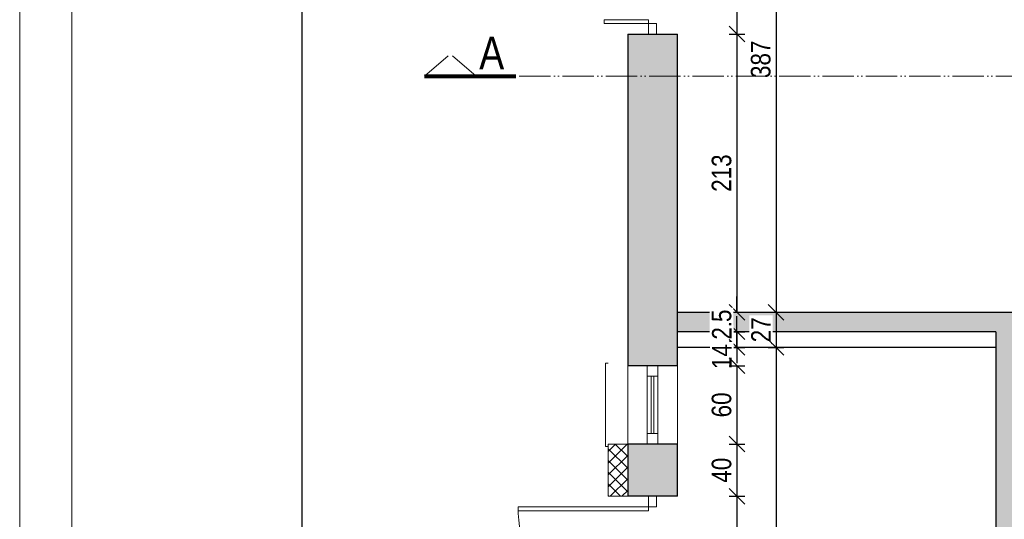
# Model space of a CAD drawing. Header units: millimetres. Extents: x 17147 to 52214, y -18116 to -4632.
# Tile 9 of 186: x 21447 to 22202, y -8645 to -8262. Entities that reach past the tile are written whole.
import ezdxf

# ---------------------------------------------------------------- set-up
doc = ezdxf.new("R2010")
doc.units = ezdxf.units.MM
doc.linetypes.add('ACAD_ISO05W100', pattern=[33, 24, -3, 0, -3, 0, -3])
doc.layers.get('Defpoints').update_dxf_attribs({"color": 6})
for name, color, linetype, lineweight in [('A-DRZ', 154, 'Continuous', 0), ('A-opis', 130, 'Continuous', 9), ('A-wymiar', 177, 'Continuous', 0), ('A_DRZWI-OKNA', 4, 'Continuous', 13), ('A_SCIANA_ISTN', 253, 'Continuous', 25)]:
    doc.layers.add(name, color=color, linetype=linetype, lineweight=lineweight)
for name, color, linetype, lineweight, true_color in [('A-izolacja', 7, 'Continuous', 9, 0x4775ff), ('A_CIENKA_WARSTWY', 7, 'Continuous', 15, 0x3a3a92), ('r-ramka', 7, 'Continuous', 0, 0x727169), ('S_KRESKOWANIE_SC_ISTN', 7, 'Continuous', 0, 0x878787)]:
    doc.layers.add(name, color=color, linetype=linetype, lineweight=lineweight, true_color=true_color)
doc.styles.get("Standard").update_dxf_attribs({"font": 'ARIALN.TTF'})
doc.styles.add('wymiary', font='ARIALN.TTF')
doc.dimstyles.new('anka', dxfattribs={"dimtxt": 15, "dimasz": 12, "dimexe": 6, "dimexo": 0.0625, "dimgap": 4, "dimtad": 1, "dimdec": 0, "dimzin": 0, "dimdsep": 46, "dimtxsty": 'wymiary', "dimblk": 'OBLIQUE', "dimcen": 0.09, "dimclrt": 7, "dimadec": 0, "dimazin": 0, "dimtfac": 1, "dimtdec": 0, "dimtix": 1, "dimtofl": 0, "dimtmove": 0, "dimatfit": 3, "dimldrblk": 'OBLIQUE', "dimfxl": 6, "dimfxlon": 1, "dimtfill": 1, "dimtolj": 1, "dimtzin": 0, "dimarcsym": 0})

# ---------------------------------------------------------------- blocks, each defined once
blk = doc.blocks.new('_OBLIQUE')
at = {"color": 0, "linetype": 'ByBlock'}
blk.add_line((-0.5, -0.5), (0.5, 0.5), dxfattribs=at)
blk = doc.blocks.new('*D781')
at = {"layer": 'A-wymiar', "color": 0, "lineweight": -2, "transparency": 16777216}
for p, q in [((21990.67, -8123.18), (22002.67, -8123.18)), ((21996.67, -8123.18), (21996.67, -8273.18)), ((21990.67, -8273.18), (22002.67, -8273.18))]:
    blk.add_line(p, q, dxfattribs=at)
at = {"layer": 'Defpoints', "color": 0, "transparency": 16777216}
for p in [(21951.08, -8123.18), (21951.08, -8273.18), (21996.67, -8273.18)]:
    blk.add_point(p, dxfattribs=at)
at = {"layer": 'A-wymiar', "color": 0, "lineweight": -2, "transparency": 16777216, "xscale": 12, "yscale": 12, "zscale": 12}
for p, rotation in [((21996.67, -8123.18), 90), ((21996.67, -8273.18), 270)]:
    blk.add_blockref('_OBLIQUE', p, dxfattribs=dict(at, rotation=rotation))
at = {"layer": 'A-wymiar', "color": 7, "transparency": 16777216, "insert": (21985.01, -8198.18), "char_height": 15, "attachment_point": 5, "rotation": 90, "style": 'wymiary', "bg_fill": 3, "box_fill_scale": 1.1, "bg_fill_color": 256, "bg_fill_true_color": 13158600, "bg_fill_transparency": 0}
blk.add_mtext('\\A1;150', dxfattribs=at)
blk = doc.blocks.new('*D782')
at = {"layer": 'A-wymiar', "color": 0, "lineweight": -2, "transparency": 16777216}
for p, q in [((21990.67, -8273.18), (22002.67, -8273.18)), ((21996.67, -8273.18), (21996.67, -8486.18)), ((21990.67, -8486.18), (22002.67, -8486.18))]:
    blk.add_line(p, q, dxfattribs=at)
at = {"layer": 'Defpoints', "color": 0, "transparency": 16777216}
for p in [(21951.08, -8273.18), (21951.08, -8486.18), (21996.67, -8486.18)]:
    blk.add_point(p, dxfattribs=at)
at = {"layer": 'A-wymiar', "color": 0, "lineweight": -2, "transparency": 16777216, "xscale": 12, "yscale": 12, "zscale": 12}
for p, rotation in [((21996.67, -8273.18), 90), ((21996.67, -8486.18), 270)]:
    blk.add_blockref('_OBLIQUE', p, dxfattribs=dict(at, rotation=rotation))
at = {"layer": 'A-wymiar', "color": 7, "transparency": 16777216, "insert": (21985.01, -8379.68), "char_height": 15, "attachment_point": 5, "rotation": 90, "style": 'wymiary', "bg_fill": 3, "box_fill_scale": 1.1, "bg_fill_color": 256, "bg_fill_true_color": 13158600, "bg_fill_transparency": 0}
blk.add_mtext('\\A1;213', dxfattribs=at)
blk = doc.blocks.new('*D783')
at = {"layer": 'A-wymiar', "color": 0, "lineweight": -2, "transparency": 16777216}
for p, q in [((21996.67, -8486.18), (21996.67, -8474.18)), ((21990.67, -8486.18), (22002.67, -8486.18)), ((21990.67, -8501.18), (22002.67, -8501.18)), ((21996.67, -8501.18), (21996.67, -8513.18))]:
    blk.add_line(p, q, dxfattribs=at)
at = {"layer": 'Defpoints', "color": 0, "transparency": 16777216}
for p in [(21951.08, -8486.18), (21951.08, -8501.18)]:
    blk.add_point(p, dxfattribs=at)
at = {"layer": 'A-wymiar', "color": 0, "lineweight": -2, "transparency": 16777216, "xscale": 12, "yscale": 12, "zscale": 12}
for p, rotation in [((21996.67, -8486.18), 270), ((21996.67, -8501.18), 90)]:
    blk.add_blockref('_OBLIQUE', p, dxfattribs=dict(at, rotation=rotation))
at = {"layer": 'A-wymiar', "color": 7, "transparency": 16777216, "insert": (21985.01, -8493.68), "char_height": 15, "attachment_point": 5, "rotation": 90, "style": 'wymiary', "bg_fill": 3, "box_fill_scale": 1.1, "bg_fill_color": 256, "bg_fill_true_color": 13158600, "bg_fill_transparency": 0}
blk.add_mtext('\\A1;15', dxfattribs=at)
at = {"layer": 'Defpoints', "color": 0, "transparency": 16777216}
blk.add_point((21996.67, -8501.18), dxfattribs=at)
blk = doc.blocks.new('*D784')
at = {"layer": 'A-wymiar', "color": 0, "lineweight": -2, "transparency": 16777216}
for p, q in [((21996.67, -8501.18), (21996.67, -8489.18)), ((21990.67, -8501.18), (22002.67, -8501.18)), ((21990.67, -8513.18), (22002.67, -8513.18)), ((21996.67, -8513.18), (21996.67, -8525.18))]:
    blk.add_line(p, q, dxfattribs=at)
at = {"layer": 'Defpoints', "color": 0, "transparency": 16777216}
for p in [(21951.08, -8501.18), (21951.08, -8513.18)]:
    blk.add_point(p, dxfattribs=at)
at = {"layer": 'A-wymiar', "color": 0, "lineweight": -2, "transparency": 16777216, "xscale": 12, "yscale": 12, "zscale": 12}
for p, rotation in [((21996.67, -8501.18), 270), ((21996.67, -8513.18), 90)]:
    blk.add_blockref('_OBLIQUE', p, dxfattribs=dict(at, rotation=rotation))
at = {"layer": 'A-wymiar', "color": 7, "transparency": 16777216, "insert": (21985.14, -8507.18), "char_height": 15, "attachment_point": 5, "rotation": 90, "style": 'wymiary', "bg_fill": 3, "box_fill_scale": 1.1, "bg_fill_color": 256, "bg_fill_true_color": 13158600, "bg_fill_transparency": 0}
blk.add_mtext('\\A1;12', dxfattribs=at)
at = {"layer": 'Defpoints', "color": 0, "transparency": 16777216}
blk.add_point((21996.67, -8513.18), dxfattribs=at)
blk = doc.blocks.new('*D785')
at = {"layer": 'A-wymiar', "color": 0, "lineweight": -2, "transparency": 16777216}
for p, q in [((21996.67, -8513.18), (21996.67, -8501.18)), ((21990.67, -8513.18), (22002.67, -8513.18)), ((21990.67, -8527.18), (22002.67, -8527.18)), ((21996.67, -8527.18), (21996.67, -8539.18))]:
    blk.add_line(p, q, dxfattribs=at)
at = {"layer": 'Defpoints', "color": 0, "transparency": 16777216}
for p in [(21951.08, -8513.18), (21951.08, -8527.18)]:
    blk.add_point(p, dxfattribs=at)
at = {"layer": 'A-wymiar', "color": 0, "lineweight": -2, "transparency": 16777216, "xscale": 12, "yscale": 12, "zscale": 12}
for p, rotation in [((21996.67, -8513.18), 270), ((21996.67, -8527.18), 90)]:
    blk.add_blockref('_OBLIQUE', p, dxfattribs=dict(at, rotation=rotation))
at = {"layer": 'A-wymiar', "color": 7, "transparency": 16777216, "insert": (21985.14, -8520.18), "char_height": 15, "attachment_point": 5, "rotation": 90, "style": 'wymiary', "bg_fill": 3, "box_fill_scale": 1.1, "bg_fill_color": 256, "bg_fill_true_color": 13158600, "bg_fill_transparency": 0}
blk.add_mtext('\\A1;14', dxfattribs=at)
at = {"layer": 'Defpoints', "color": 0, "transparency": 16777216}
blk.add_point((21996.67, -8527.18), dxfattribs=at)
blk = doc.blocks.new('*D786')
at = {"layer": 'A-wymiar', "color": 0, "lineweight": -2, "transparency": 16777216}
for p, q in [((21990.67, -8527.18), (22002.67, -8527.18)), ((21996.67, -8527.18), (21996.67, -8587.18)), ((21990.67, -8587.18), (22002.67, -8587.18))]:
    blk.add_line(p, q, dxfattribs=at)
at = {"layer": 'Defpoints', "color": 0, "transparency": 16777216}
for p in [(21951.08, -8527.18), (21951.08, -8587.18), (21996.67, -8587.18)]:
    blk.add_point(p, dxfattribs=at)
at = {"layer": 'A-wymiar', "color": 0, "lineweight": -2, "transparency": 16777216, "xscale": 12, "yscale": 12, "zscale": 12}
for p, rotation in [((21996.67, -8527.18), 90), ((21996.67, -8587.18), 270)]:
    blk.add_blockref('_OBLIQUE', p, dxfattribs=dict(at, rotation=rotation))
at = {"layer": 'A-wymiar', "color": 7, "transparency": 16777216, "insert": (21985.01, -8557.18), "char_height": 15, "attachment_point": 5, "rotation": 90, "style": 'wymiary', "bg_fill": 3, "box_fill_scale": 1.1, "bg_fill_color": 256, "bg_fill_true_color": 13158600, "bg_fill_transparency": 0}
blk.add_mtext('\\A1;60', dxfattribs=at)
blk = doc.blocks.new('*D787')
at = {"layer": 'A-wymiar', "color": 0, "lineweight": -2, "transparency": 16777216}
for p, q in [((21990.67, -8587.18), (22002.67, -8587.18)), ((21996.67, -8587.18), (21996.67, -8627.18)), ((21990.67, -8627.18), (22002.67, -8627.18))]:
    blk.add_line(p, q, dxfattribs=at)
at = {"layer": 'Defpoints', "color": 0, "transparency": 16777216}
for p in [(21951.08, -8587.18), (21951.08, -8627.18), (21996.67, -8627.18)]:
    blk.add_point(p, dxfattribs=at)
at = {"layer": 'A-wymiar', "color": 0, "lineweight": -2, "transparency": 16777216, "xscale": 12, "yscale": 12, "zscale": 12}
for p, rotation in [((21996.67, -8587.18), 90), ((21996.67, -8627.18), 270)]:
    blk.add_blockref('_OBLIQUE', p, dxfattribs=dict(at, rotation=rotation))
at = {"layer": 'A-wymiar', "color": 7, "transparency": 16777216, "insert": (21985.01, -8607.18), "char_height": 15, "attachment_point": 5, "rotation": 90, "style": 'wymiary', "bg_fill": 3, "box_fill_scale": 1.1, "bg_fill_color": 256, "bg_fill_true_color": 13158600, "bg_fill_transparency": 0}
blk.add_mtext('\\A1;40', dxfattribs=at)
blk = doc.blocks.new('*D788')
at = {"layer": 'A-wymiar', "color": 0, "lineweight": -2, "transparency": 16777216}
for p, q in [((21990.67, -8627.18), (22002.67, -8627.18)), ((21996.67, -8627.18), (21996.67, -8787.18)), ((21990.67, -8787.18), (22002.67, -8787.18))]:
    blk.add_line(p, q, dxfattribs=at)
at = {"layer": 'Defpoints', "color": 0, "transparency": 16777216}
for p in [(21951.08, -8627.18), (21951.08, -8787.18), (21996.67, -8787.18)]:
    blk.add_point(p, dxfattribs=at)
at = {"layer": 'A-wymiar', "color": 0, "lineweight": -2, "transparency": 16777216, "xscale": 12, "yscale": 12, "zscale": 12}
for p, rotation in [((21996.67, -8627.18), 90), ((21996.67, -8787.18), 270)]:
    blk.add_blockref('_OBLIQUE', p, dxfattribs=dict(at, rotation=rotation))
at = {"layer": 'A-wymiar', "color": 7, "transparency": 16777216, "insert": (21985.01, -8707.18), "char_height": 15, "attachment_point": 5, "rotation": 90, "style": 'wymiary', "bg_fill": 3, "box_fill_scale": 1.1, "bg_fill_color": 256, "bg_fill_true_color": 13158600, "bg_fill_transparency": 0}
blk.add_mtext('\\A1;160', dxfattribs=at)
blk = doc.blocks.new('*D735')
at = {"layer": 'A-wymiar', "color": 0, "lineweight": -2, "transparency": 16777216}
for p, q in [((22020.67, -8098.81), (22032.67, -8098.81)), ((22026.67, -8098.81), (22026.67, -8486.18)), ((22020.67, -8486.18), (22032.67, -8486.18))]:
    blk.add_line(p, q, dxfattribs=at)
at = {"layer": 'Defpoints', "color": 0, "transparency": 16777216}
for p in [(21951.08, -8098.81), (21951.08, -8486.18), (22026.67, -8486.18)]:
    blk.add_point(p, dxfattribs=at)
at = {"layer": 'A-wymiar', "color": 0, "lineweight": -2, "transparency": 16777216, "xscale": 12, "yscale": 12, "zscale": 12}
for p, rotation in [((22026.67, -8098.81), 90), ((22026.67, -8486.18), 270)]:
    blk.add_blockref('_OBLIQUE', p, dxfattribs=dict(at, rotation=rotation))
at = {"layer": 'A-wymiar', "color": 7, "transparency": 16777216, "insert": (22015.01, -8292.5), "char_height": 15, "attachment_point": 5, "rotation": 90, "style": 'wymiary', "bg_fill": 3, "box_fill_scale": 1.1, "bg_fill_color": 256, "bg_fill_true_color": 13158600, "bg_fill_transparency": 0}
blk.add_mtext('\\A1;387', dxfattribs=at)
blk = doc.blocks.new('*D796')
at = {"layer": 'A-wymiar', "color": 0, "lineweight": -2, "transparency": 16777216}
for p, q in [((22020.67, -8486.18), (22032.67, -8486.18)), ((22026.67, -8486.18), (22026.67, -8513.18)), ((22020.67, -8513.18), (22032.67, -8513.18))]:
    blk.add_line(p, q, dxfattribs=at)
at = {"layer": 'Defpoints', "color": 0, "transparency": 16777216}
for p in [(21951.08, -8486.18), (21951.08, -8513.18)]:
    blk.add_point(p, dxfattribs=at)
at = {"layer": 'A-wymiar', "color": 0, "lineweight": -2, "transparency": 16777216, "xscale": 12, "yscale": 12, "zscale": 12}
for p, rotation in [((22026.67, -8486.18), 90), ((22026.67, -8513.18), 270)]:
    blk.add_blockref('_OBLIQUE', p, dxfattribs=dict(at, rotation=rotation))
at = {"layer": 'A-wymiar', "color": 7, "transparency": 16777216, "insert": (22015.14, -8499.68), "char_height": 15, "attachment_point": 5, "rotation": 90, "style": 'wymiary', "bg_fill": 3, "box_fill_scale": 1.1, "bg_fill_color": 256, "bg_fill_true_color": 13158600, "bg_fill_transparency": 0}
blk.add_mtext('\\A1;27', dxfattribs=at)
at = {"layer": 'Defpoints', "color": 0, "transparency": 16777216}
blk.add_point((22026.67, -8513.18), dxfattribs=at)
blk = doc.blocks.new('*D797')
at = {"layer": 'A-wymiar', "color": 0, "lineweight": -2, "transparency": 16777216}
for p, q in [((22020.67, -8513.18), (22032.67, -8513.18)), ((22026.67, -8513.18), (22026.67, -8910.18)), ((22020.67, -8910.18), (22032.67, -8910.18))]:
    blk.add_line(p, q, dxfattribs=at)
at = {"layer": 'Defpoints', "color": 0, "transparency": 16777216}
for p in [(21951.08, -8513.18), (22002.67, -8910.18), (22026.67, -8910.18)]:
    blk.add_point(p, dxfattribs=at)
at = {"layer": 'A-wymiar', "color": 0, "lineweight": -2, "transparency": 16777216, "xscale": 12, "yscale": 12, "zscale": 12}
for p, rotation in [((22026.67, -8513.18), 90), ((22026.67, -8910.18), 270)]:
    blk.add_blockref('_OBLIQUE', p, dxfattribs=dict(at, rotation=rotation))
at = {"layer": 'A-wymiar', "color": 7, "transparency": 16777216, "insert": (22015.01, -8711.68), "char_height": 15, "attachment_point": 5, "rotation": 90, "style": 'wymiary', "bg_fill": 3, "box_fill_scale": 1.1, "bg_fill_color": 256, "bg_fill_true_color": 13158600, "bg_fill_transparency": 0}
blk.add_mtext('\\A1;397', dxfattribs=at)

msp = doc.modelspace()

# ---------------------------------------------------------------- hatches: boundary and pattern name
at = {"layer": 'A-izolacja', "transparency": 33554687}
h = msp.add_hatch(dxfattribs=at)
h.set_pattern_fill('ANSI37', color=256, scale=2)
h.set_pattern_definition([(45, (-12396.4666, -437.733), (-4.4901281, 4.4901281), []), (135, (-12396.4666, -437.733), (-4.4901281, -4.4901281), [])])
h.paths.add_polyline_path([(21913.08, -8587.18), (21898.08, -8587.18), (21898.08, -8627.18), (21913.08, -8627.18)])
at = {"layer": 'S_KRESKOWANIE_SC_ISTN', "transparency": 33554559}
h = msp.add_hatch(color=256, dxfattribs=at)
h.dxf.hatch_style = 1
h.paths.add_polyline_path([(21951.08, -8273.18), (21913.08, -8273.18), (21913.08, -8527.18), (21951.08, -8527.18), (21951.08, -8501.18)])
h = msp.add_hatch(color=256, dxfattribs=at)
h.dxf.hatch_style = 1
h.paths.add_polyline_path([(22522.08, -8486.18), (21951.08, -8486.18), (21951.08, -8501.18), (22522.08, -8501.18)])
h = msp.add_hatch(color=256, dxfattribs=at)
h.dxf.hatch_style = 1
h.paths.add_polyline_path([(22208.08, -8501.18), (22195.08, -8501.18), (22195.08, -8803.25), (22208.08, -8792.63)])
h = msp.add_hatch(color=256, dxfattribs=at)
h.dxf.hatch_style = 1
h.paths.add_polyline_path([(21951.08, -8587.18), (21913.08, -8587.18), (21913.08, -8627.18), (21951.08, -8627.18)])

# ---------------------------------------------------------------- linework, layer by layer
at = {"layer": 'A-DRZ', "extrusion": (0, 0, -1)}
for points in [[(-21929.08, -8265.18), (-21929.08, -8262.18), (-21895.08, -8262.18)], [(-21895.16, -8262.18), (-21895.08, -8262.18)], [(-21895.08, -8265.18), (-21895.08, -8262.18)], [(-21929.08, -8635.18), (-21929.08, -8638.18), (-21829.08, -8638.18)]]:
    msp.add_lwpolyline(points, dxfattribs=at)
at = {"layer": 'A-DRZ'}
for points in [[(21929.08, -8265.18), (21895.08, -8265.18)], [(21929.08, -8635.18), (21829.08, -8635.18)]]:
    msp.add_lwpolyline(points, dxfattribs=at)
for points in [[(21935.08, -8273.18), (21929.08, -8273.18), (21929.08, -8265.18), (21935.08, -8265.18)], [(21935.08, -8627.18), (21929.08, -8627.18), (21929.08, -8635.18), (21935.08, -8635.18)]]:
    msp.add_lwpolyline(points, close=True, dxfattribs=at)
at = {"layer": 'A-DRZ', "color": 1}
msp.add_arc((21929.08, -8635.18), 100, 180, 270, dxfattribs=at)
at = {"layer": 'A-izolacja'}
msp.add_lwpolyline([(21913.08, -8587.18), (21898.08, -8587.18), (21898.08, -8627.18), (21913.08, -8627.18)], dxfattribs=at)
at = {"layer": 'A-opis', "color": 251, "true_color": 0x616161, "const_width": 1}
msp.add_lwpolyline([(21663.62, -7834.64), (21663.62, -9775.68)], dxfattribs=at)
at = {"layer": 'A-opis', "color": 212, "linetype": 'ACAD_ISO05W100', "true_color": 0xe01fda}
for points in [[(21757.29, -8305.46), (21777.17, -8288.23)], [(21797.05, -8305.46), (21777.17, -8288.23)]]:
    msp.add_lwpolyline(points, dxfattribs=at)
at = {"layer": 'A-opis', "color": 212, "true_color": 0xe01fda, "const_width": 3}
for points in [[(21757.29, -8305.46), (21826.03, -8305.46)], [(21792, -8305.46), (21827.54, -8305.46)]]:
    msp.add_lwpolyline(points, dxfattribs=at)
at = {"layer": 'A_CIENKA_WARSTWY'}
msp.add_lwpolyline([(21898.08, -8525.18), (21896.08, -8525.18), (21896.08, -8587.08), (21896.08, -8589.08), (21898.08, -8589.08)], dxfattribs=at)
at = {"layer": 'A_DRZWI-OKNA'}
for points in [[(21913.08, -8527.18), (21951.08, -8527.18), (21951.08, -8587.18), (21913.08, -8587.18)], [(21928.08, -8527.18), (21936.08, -8527.18), (21936.08, -8587.18), (21928.08, -8587.18)]]:
    msp.add_lwpolyline(points, close=True, dxfattribs=at)
for points in [[(21936.08, -8535.18), (21928.08, -8535.18)], [(21931.08, -8535.18), (21931.08, -8579.18)], [(21933.08, -8535.18), (21933.08, -8579.18)], [(21936.08, -8579.18), (21928.08, -8579.18)]]:
    msp.add_lwpolyline(points, dxfattribs=at)
at = {"layer": 'A_SCIANA_ISTN'}
for points in [[(21913.08, -8273.18), (21913.08, -8527.18)], [(21913.08, -8273.18), (21951.08, -8273.18)], [(21951.08, -8501.18), (21951.08, -8273.18)], [(21951.08, -8486.18), (22522.08, -8486.18), (22522.08, -8484.18)], [(21951.08, -8527.18), (21951.08, -8501.18)], [(22195.08, -8501.18), (21951.08, -8501.18)], [(22195.08, -8501.18), (22195.08, -8910.18)], [(22195.08, -8513.18), (21951.08, -8513.18)], [(21951.08, -8527.18), (21913.08, -8527.18)], [(21913.08, -8587.18), (21913.08, -8627.18)], [(21951.08, -8587.18), (21913.08, -8587.18)], [(21951.08, -8627.18), (21951.08, -8587.18)], [(21951.08, -8627.18), (21913.08, -8627.18)]]:
    msp.add_lwpolyline(points, dxfattribs=at)
at = {"layer": 'r-ramka'}
for points in [[(25447.23, -10471.78), (25447.23, -7701.78), (21447.23, -7701.78), (21447.23, -10471.78), (25447.23, -10471.78), (25447.23, -7701.78)], [(25407.23, -10431.78), (25407.23, -7741.78), (21487.23, -7741.78), (21487.23, -10431.78), (25407.23, -10431.78), (25407.23, -7741.78)]]:
    msp.add_lwpolyline(points, dxfattribs=at)

# ---------------------------------------------------------------- texts
at = {"layer": 'A-opis', "color": 156, "true_color": 0x0f468a, "insert": (22179.63, -8229.66), "char_height": 15, "attachment_point": 1, "style": 'wymiary'}
msp.add_mtext_dynamic_manual_height_columns('\\pi84.53;{\\LISTNIEJĄCE\\P\\pi82.719;POM. GOSP.\\P\\pi99.228;}40,82 m²', width=265.7918, gutter_width=12.5, heights=[0], dxfattribs=at)
at = {"layer": 'A-opis', "color": 212, "true_color": 0xe01fda, "insert": (21818.39, -8300.16), "char_height": 25, "attachment_point": 9}
msp.add_mtext_dynamic_manual_height_columns('A', width=15.8467, gutter_width=12.5, heights=[0], dxfattribs=at)

# ---------------------------------------------------------------- next in the draw order: dimensions: what is measured, and where the dimension line sits
at = {"layer": 'A-wymiar'}
dim = msp.add_linear_dim(base=(21996.67, -8273.18), p1=(21951.08, -8123.18), p2=(21951.08, -8273.18), angle=90, dimstyle='anka', override={"dimtmove": 1}, dxfattribs=at)
dim.commit()
dim.dimension.update_dxf_attribs({"geometry": '*D781', "text_midpoint": (21985.01, -8198.18)})

# ---------------------------------------------------------------- next in the draw order: dimensions: what is measured, and where the dimension line sits
dim = msp.add_linear_dim(base=(21996.67, -8486.18), p1=(21951.08, -8273.18), p2=(21951.08, -8486.18), angle=90, dimstyle='anka', override={"dimtmove": 1}, dxfattribs=at)
dim.commit()
dim.dimension.update_dxf_attribs({"geometry": '*D782', "text_midpoint": (21985.01, -8379.68)})

# ---------------------------------------------------------------- next in the draw order: dimensions: what is measured, and where the dimension line sits
dim = msp.add_linear_dim(base=(21996.67, -8501.18), p1=(21951.08, -8486.18), p2=(21951.08, -8501.18), angle=90, dimstyle='anka', override={"dimtmove": 1}, dxfattribs=at)
dim.commit()
dim.dimension.update_dxf_attribs({"geometry": '*D783', "text_midpoint": (21985.01, -8493.68)})

# ---------------------------------------------------------------- next in the draw order: dimensions: what is measured, and where the dimension line sits
dim = msp.add_linear_dim(base=(21996.67, -8513.18), p1=(21951.08, -8501.18), p2=(21951.08, -8513.18), angle=90, dimstyle='anka', override={"dimtmove": 1}, dxfattribs=at)
dim.commit()
dim.dimension.update_dxf_attribs({"geometry": '*D784', "text_midpoint": (21985.14, -8507.18)})

# ---------------------------------------------------------------- next in the draw order: dimensions: what is measured, and where the dimension line sits
dim = msp.add_linear_dim(base=(22026.67, -8486.18), p1=(21951.08, -8098.81), p2=(21951.08, -8486.18), angle=90, dimstyle='anka', dxfattribs=at)
dim.commit()
dim.dimension.update_dxf_attribs({"geometry": '*D735', "text_midpoint": (22015.01, -8292.5)})
dim = msp.add_linear_dim(base=(21996.67, -8527.18), p1=(21951.08, -8513.18), p2=(21951.08, -8527.18), angle=90, dimstyle='anka', override={"dimtmove": 1}, dxfattribs=at)
dim.commit()
dim.dimension.update_dxf_attribs({"geometry": '*D785', "text_midpoint": (21985.14, -8520.18)})

# ---------------------------------------------------------------- next in the draw order: linework, layer by layer
at = {"layer": 'A-opis', "color": 212, "linetype": 'ACAD_ISO05W100', "true_color": 0xe01fda}
msp.add_lwpolyline([(21796.79, -8305.46), (23288.22, -8305.46)], dxfattribs=at)

# ---------------------------------------------------------------- next in the draw order: dimensions: what is measured, and where the dimension line sits
at = {"layer": 'A-wymiar'}
dim = msp.add_linear_dim(base=(21996.67, -8587.18), p1=(21951.08, -8527.18), p2=(21951.08, -8587.18), angle=90, dimstyle='anka', override={"dimtmove": 1}, dxfattribs=at)
dim.commit()
dim.dimension.update_dxf_attribs({"geometry": '*D786', "text_midpoint": (21985.01, -8557.18)})

# ---------------------------------------------------------------- next in the draw order: dimensions: what is measured, and where the dimension line sits
for base, p1, p2, picture, middle in [((22026.67, -8513.18), (21951.08, -8486.18), (21951.08, -8513.18), '*D796', (22015.14, -8499.68)), ((21996.67, -8627.18), (21951.08, -8587.18), (21951.08, -8627.18), '*D787', (21985.01, -8607.18))]:
    dim = msp.add_linear_dim(base=base, p1=p1, p2=p2, angle=90, dimstyle='anka', override={"dimtmove": 1}, dxfattribs=at)
    dim.commit()
    dim.dimension.update_dxf_attribs({"geometry": picture, "text_midpoint": middle})

# ---------------------------------------------------------------- next in the draw order: dimensions: what is measured, and where the dimension line sits
dim = msp.add_linear_dim(base=(21996.67, -8787.18), p1=(21951.08, -8627.18), p2=(21951.08, -8787.18), angle=90, dimstyle='anka', override={"dimtmove": 1}, dxfattribs=at)
dim.commit()
dim.dimension.update_dxf_attribs({"geometry": '*D788', "text_midpoint": (21985.01, -8707.18)})

# ---------------------------------------------------------------- next in the draw order: dimensions: what is measured, and where the dimension line sits
dim = msp.add_linear_dim(base=(22026.67, -8910.18), p1=(21951.08, -8513.18), p2=(22002.67, -8910.18), angle=90, dimstyle='anka', override={"dimtmove": 1}, dxfattribs=at)
dim.commit()
dim.dimension.update_dxf_attribs({"geometry": '*D797', "text_midpoint": (22015.01, -8711.68)})

doc.saveas('drawing.dxf')
